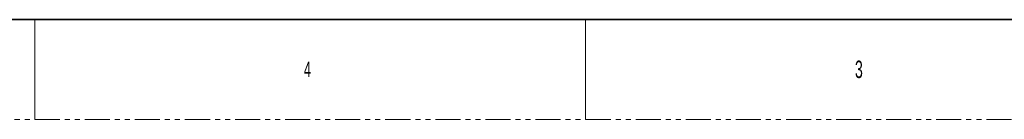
# Model space of a CAD drawing. Header units: millimetres. Extents: x 0 to 1118, y 0 to 864.
# Tile 48 of 256: x 555 to 805, y 0 to 25. Entities that reach past the tile are written whole.
import ezdxf

# ---------------------------------------------------------------- set-up
doc = ezdxf.new("R2010")
doc.units = ezdxf.units.MM
doc.linetypes.add('PHANTOM', pattern=[12.7, 6.35, -1.27, 1.27, -1.27, 1.27, -1.27])
doc.styles.add('SLDTEXTSTYLE3', font='TXT', dxfattribs={"width": 0.6})

msp = doc.modelspace()

# ---------------------------------------------------------------- linework, layer by layer
at = {"color": 7, "linetype": 'Continuous', "lineweight": 35}
msp.add_line((12.7, 25.4), (1104.9, 25.4), dxfattribs=at)
at = {"color": 7, "linetype": 'Continuous', "lineweight": 18}
for p, q in [((558.8, 25.4), (558.8, 0)), ((698.5, 25.4), (698.5, 0)), ((784.225, 25.4), (847.725, 25.4))]:
    msp.add_line(p, q, dxfattribs=at)
at = {"color": 7, "linetype": 'PHANTOM', "lineweight": 18}
msp.add_line((0, 0), (1117.6, 0), dxfattribs=at)

# ---------------------------------------------------------------- texts
at = {"color": 7, "linetype": 'Continuous', "lineweight": 0, "attachment_point": 1, "style": 'SLDTEXTSTYLE3'}
for s, insert, char_height in [('3', (766.7942, 14.9727), 4.445), ('4', (627.0625, 14.7292), 3.9688)]:
    msp.add_mtext(s, dxfattribs=dict(at, insert=insert, char_height=char_height))

doc.saveas('drawing.dxf')
